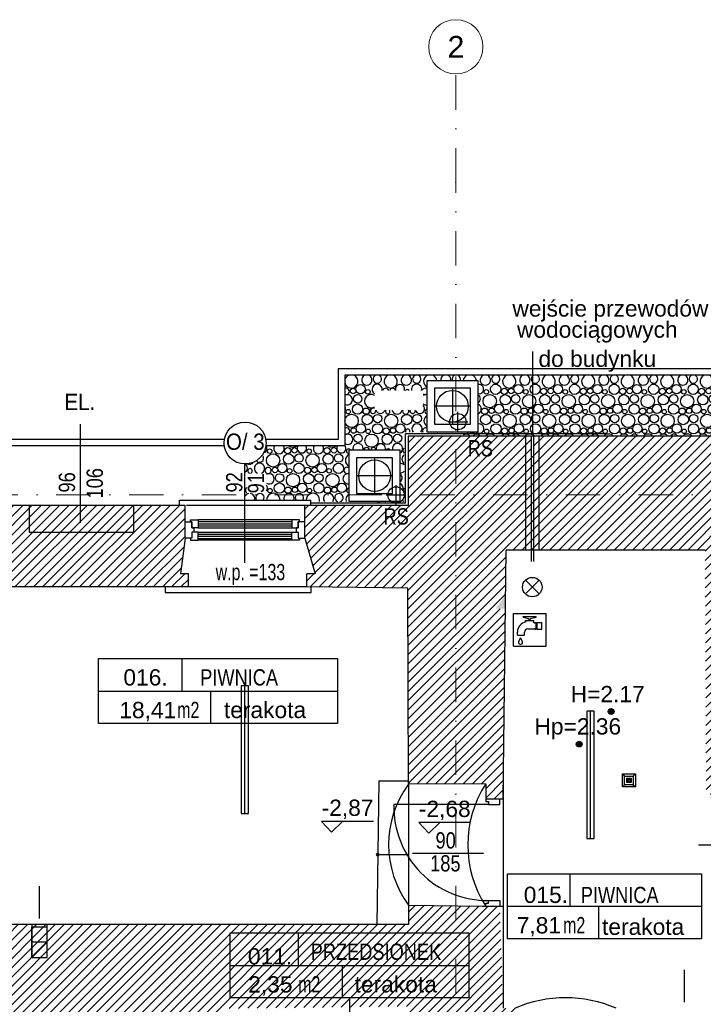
# Model space of a CAD drawing. Header units: millimetres. Extents: x 77315 to 1043159, y -108895 to -47794.
# Tile 5 of 87: x 83882 to 90176, y -98112 to -89042. Entities that reach past the tile are written whole.
import ezdxf

# ---------------------------------------------------------------- set-up
doc = ezdxf.new("R2010")
doc.units = ezdxf.units.MM
doc.header["$MEASUREMENT"] = 0
doc.linetypes.add('Dot & Dashed', pattern=[670.277762, 317.5, -176.388889, 0, -176.388874])
for name, color, linetype in [('A-DRZWI', 7, 'Continuous'), ('A-OKNA-OPIS', 7, 'Continuous'), ('A-OPISY-2', 7, 'Continuous'), ('A-OPISY-3', 7, 'Continuous'), ('A-WYSOKOSCI', 7, 'Continuous'), ('detalokna', 7, 'Continuous'), ('DRZWI', 7, 'Continuous'), ('HATCH', 7, 'Continuous'), ('Koty', 7, 'Continuous'), ('linia nadproza', 7, 'Continuous'), ('Nowe_A-OKNA-OPIS', 7, 'Continuous'), ('Nowe_A_okno', 7, 'Continuous'), ('Nowe_Interior - Lamp', 7, 'Continuous'), ('opaska', 7, 'Continuous'), ('opisy inne', 7, 'Continuous'), ('OSIE', 7, 'Continuous'), ('PARAPET', 7, 'Continuous'), ('podciagi', 7, 'Continuous'), ('RURY SPUSTOWE', 7, 'Continuous'), ('SCHODY', 7, 'Continuous'), ('Structural - Bearing', 7, 'Continuous'), ('Structural - Grid', 7, 'Continuous')]:
    doc.layers.add(name, color=color, linetype=linetype)
doc.styles.add('STYL_AUTOMATYCZNY_1', font='arial.ttf')
doc.styles.add('STYL_AUTOMATYCZNY_3', font='arial.ttf', dxfattribs={"width": 0.8})
doc.styles.add('STYL_AUTOMATYCZNY_4', font='arial.ttf', dxfattribs={"width": 0.7})
doc.styles.add('STYL_AUTOMATYCZNY_5', font='arial.ttf', dxfattribs={"width": 0.9})
pattern_1 = [(45, (0, 0), (-42.426407, 42.426407), [])]

# ---------------------------------------------------------------- blocks, each defined once
blk = doc.blocks.new('*X3')
at = {"layer": 'HATCH'}
for p, q in [((87642.3, -92843.8), (87643.1, -92841.8)), ((87664.5, -92841.8), (87665.3, -92843.8)), ((87701.1, -92843.8), (87701.9, -92841.8)), ((87724.6, -92841.8), (87725.6, -92843.2)), ((87725.6, -92843.2), (87727.5, -92843.8))]:
    blk.add_line(p, q, dxfattribs=at)
blk = doc.blocks.new('*X5')
at = {"layer": 'HATCH'}
for centre, radius in [((87019.5, -92444.8), 42.6), ((88264.1, -92446.9), 47.3), ((88474.3, -92444.8), 42.6), ((88627.8, -92446.9), 47.3), ((88838, -92444.8), 42.6), ((88991.5, -92446.9), 47.3), ((89201.7, -92444.8), 42.6), ((89355.2, -92446.9), 47.3), ((89565.4, -92444.8), 42.6), ((89718.9, -92446.9), 47.3), ((89929.1, -92444.8), 42.6), ((90082.6, -92446.9), 47.3), ((90292.8, -92444.8), 42.6), ((90446.3, -92446.9), 47.3), ((90656.5, -92444.8), 42.6), ((86952.1, -92462.5), 25.1), ((86994, -92534.6), 38.4), ((87086.8, -92470.2), 20.7), ((88209.2, -92555.8), 61.2), ((88178, -92470.2), 20.7), ((88352.8, -92543.4), 47.7), ((88343.1, -92466), 28.6), ((88406.9, -92462.5), 25.1), ((88448.8, -92534.6), 38.4), ((88572.9, -92555.8), 61.2), ((88541.7, -92470.2), 20.7), ((88716.5, -92543.4), 47.7), ((88706.8, -92466), 28.6), ((88770.6, -92462.5), 25.1), ((88812.5, -92534.6), 38.4), ((88936.6, -92555.8), 61.2), ((88905.4, -92470.2), 20.7), ((89080.2, -92543.4), 47.7), ((89070.5, -92466), 28.6), ((89134.3, -92462.5), 25.1), ((89176.2, -92534.6), 38.4), ((89300.3, -92555.8), 61.2), ((89269.1, -92470.2), 20.7), ((89443.9, -92543.4), 47.7), ((89434.2, -92466), 28.6), ((89498, -92462.5), 25.1), ((89539.9, -92534.6), 38.4), ((89664, -92555.8), 61.2), ((89632.8, -92470.2), 20.7), ((89807.6, -92543.4), 47.7), ((89797.9, -92466), 28.6), ((89861.7, -92462.5), 25.1), ((89903.6, -92534.6), 38.4), ((90027.7, -92555.8), 61.2), ((89996.5, -92470.2), 20.7), ((90171.3, -92543.4), 47.7), ((90161.6, -92466), 28.6), ((90225.5, -92462.5), 25.1), ((90267.3, -92534.6), 38.4), ((90391.4, -92555.8), 61.2), ((90360.2, -92470.2), 20.7), ((90535, -92543.4), 47.7), ((90525.3, -92466), 28.6), ((90589.2, -92462.5), 25.1), ((90631, -92534.6), 38.4), ((90723.9, -92470.2), 20.7), ((86992.9, -92628.9), 47.3), ((88294.3, -92626.8), 42.6), ((88447.8, -92628.9), 47.3), ((88658, -92626.8), 42.6), ((88811.5, -92628.9), 47.3), ((89021.7, -92626.8), 42.6), ((89175.2, -92628.9), 47.3), ((89385.4, -92626.8), 42.6), ((89538.9, -92628.9), 47.3), ((89749.1, -92626.8), 42.6), ((89902.6, -92628.9), 47.3), ((90112.8, -92626.8), 42.6), ((90266.3, -92628.9), 47.3), ((90476.5, -92626.8), 42.6), ((90630, -92628.9), 47.3), ((86938.1, -92737.8), 61.2), ((86906.8, -92652.2), 20.7), ((87081.6, -92725.4), 47.7), ((87072, -92648), 28.6), ((87177.7, -92716.6), 38.4), ((87301.8, -92737.8), 61.2), ((87445.3, -92725.4), 47.7), ((87541.4, -92716.6), 38.4), ((88172.8, -92725.4), 47.7), ((88163.1, -92648), 28.6), ((88226.9, -92644.5), 25.1), ((88268.8, -92716.6), 38.4), ((88392.9, -92737.8), 61.2), ((88361.7, -92652.2), 20.7), ((88536.5, -92725.4), 47.7), ((88526.8, -92648), 28.6), ((88590.6, -92644.5), 25.1), ((88632.5, -92716.6), 38.4), ((88756.6, -92737.8), 61.2), ((88725.4, -92652.2), 20.7), ((88900.2, -92725.4), 47.7), ((88890.5, -92648), 28.6), ((88954.3, -92644.5), 25.1), ((88996.2, -92716.6), 38.4), ((89120.3, -92737.8), 61.2), ((89089.1, -92652.2), 20.7), ((89263.9, -92725.4), 47.7), ((89254.2, -92648), 28.6), ((89318, -92644.5), 25.1), ((89359.9, -92716.6), 38.4), ((89484, -92737.8), 61.2), ((89452.8, -92652.2), 20.7), ((89627.6, -92725.4), 47.7), ((89617.9, -92648), 28.6), ((89681.7, -92644.5), 25.1), ((89723.6, -92716.6), 38.4), ((89847.7, -92737.8), 61.2), ((89816.5, -92652.2), 20.7), ((89991.3, -92725.4), 47.7), ((89981.6, -92648), 28.6), ((90045.5, -92644.5), 25.1), ((90087.3, -92716.6), 38.4), ((90211.4, -92737.8), 61.2), ((90180.2, -92652.2), 20.7), ((90355, -92725.4), 47.7), ((90345.3, -92648), 28.6), ((90409.2, -92644.5), 25.1), ((90451, -92716.6), 38.4), ((90575.1, -92737.8), 61.2), ((90543.9, -92652.2), 20.7), ((90718.7, -92725.4), 47.7), ((90709, -92648), 28.6), ((87023.2, -92808.8), 42.6), ((87176.6, -92810.9), 47.3), ((87386.9, -92808.8), 42.6), ((88267.8, -92810.9), 47.3), ((88478, -92808.8), 42.6), ((88631.5, -92810.9), 47.3), ((88841.7, -92808.8), 42.6), ((88995.2, -92810.9), 47.3), ((89205.4, -92808.8), 42.6), ((89358.9, -92810.9), 47.3), ((89569.1, -92808.8), 42.6), ((89722.6, -92810.9), 47.3), ((89932.8, -92808.8), 42.6), ((90086.3, -92810.9), 47.3), ((90296.5, -92808.8), 42.6), ((86955.8, -92826.5), 25.1), ((86997.7, -92898.6), 38.4), ((87121.8, -92919.8), 61.2), ((87090.5, -92834.2), 20.7), ((87265.3, -92907.4), 47.7), ((87255.7, -92830), 28.6), ((87319.5, -92826.5), 25.1), ((87361.4, -92898.6), 38.4), ((88181.7, -92834.2), 20.7), ((88346.8, -92830), 28.6), ((88410.6, -92826.5), 25.1), ((88545.4, -92834.2), 20.7), ((88710.5, -92830), 28.6), ((88774.3, -92826.5), 25.1), ((88909.1, -92834.2), 20.7), ((89074.2, -92830), 28.6), ((89138, -92826.5), 25.1), ((89272.8, -92834.2), 20.7), ((89437.9, -92830), 28.6), ((89501.7, -92826.5), 25.1), ((89636.5, -92834.2), 20.7), ((89801.6, -92830), 28.6), ((89865.5, -92826.5), 25.1), ((90000.2, -92834.2), 20.7), ((90165.3, -92830), 28.6), ((90229.2, -92826.5), 25.1), ((86214.4, -93101.8), 61.2), ((86183.1, -93016.2), 20.7), ((86357.9, -93089.4), 47.7), ((86348.3, -93012), 28.6), ((86412.1, -93008.5), 25.1), ((86454, -93080.6), 38.4), ((86578.1, -93101.8), 61.2), ((86546.8, -93016.2), 20.7), ((86721.6, -93089.4), 47.7), ((86712, -93012), 28.6), ((86775.8, -93008.5), 25.1), ((86817.7, -93080.6), 38.4), ((86299.5, -93172.7), 42.6), ((86452.9, -93174.9), 47.3), ((86663.2, -93172.7), 42.6), ((86816.6, -93174.9), 47.3), ((86232.1, -93190.5), 25.1), ((86274, -93262.5), 38.4), ((86398.1, -93283.8), 61.2), ((86366.8, -93198.2), 20.7), ((86541.6, -93271.4), 47.7), ((86532, -93194), 28.6), ((86595.8, -93190.5), 25.1), ((86637.7, -93262.5), 38.4), ((86761.8, -93283.8), 61.2), ((86730.5, -93198.2), 20.7), ((86272.9, -93356.9), 47.3), ((86483.2, -93354.7), 42.6), ((86636.6, -93356.9), 47.3), ((86846.9, -93354.7), 42.6), ((86186.8, -93380.2), 20.7), ((86352, -93376), 28.6), ((86415.8, -93372.5), 25.1), ((86550.5, -93380.2), 20.7), ((86715.7, -93376), 28.6), ((86779.5, -93372.5), 25.1)]:
    blk.add_circle(centre, radius, dxfattribs=at)
for centre, radius, start, end in [((86934.4, -92373.8), 61.2, 190.13416, 66.27972), ((86934.4, -92373.8), 61.2, 113.72028, 169.86584), ((87077.9, -92361.4), 47.7, 113.99283, 66.00717), ((87174, -92352.6), 38.4, 114.98604, 65.01396), ((87298.1, -92373.8), 61.2, 113.72028, 66.27972), ((87441.6, -92361.4), 47.7, 113.99283, 66.00717), ((87537.7, -92352.6), 38.4, 114.98604, 65.01396), ((87661.8, -92373.8), 61.2, 113.72028, 239.56812), ((87661.8, -92373.8), 61.2, 6.17761, 66.27972), ((87805.3, -92361.4), 47.7, 113.99283, 187.06829), ((87805.3, -92361.4), 47.7, 352.93171, 66.00717), ((87901.4, -92352.6), 38.4, 114.98604, 202.51717), ((87901.4, -92352.6), 38.4, 337.48283, 65.01396), ((88025.5, -92373.8), 61.2, 113.72028, 173.82239), ((88025.5, -92373.8), 61.2, 6.17761, 66.27972), ((88169, -92361.4), 47.7, 113.99283, 66.00717), ((88265.1, -92352.6), 38.4, 114.98604, 65.01396), ((88389.2, -92373.8), 61.2, 113.72028, 66.27972), ((88532.8, -92361.4), 47.7, 113.99283, 66.00717), ((88628.8, -92352.6), 38.4, 114.98604, 65.01396), ((88752.9, -92373.8), 61.2, 113.72028, 66.27972), ((88896.5, -92361.4), 47.7, 113.99283, 66.00717), ((88992.5, -92352.6), 38.4, 114.98604, 65.01396), ((89116.6, -92373.8), 61.2, 113.72028, 66.27972), ((89260.2, -92361.4), 47.7, 113.99283, 66.00717), ((89356.2, -92352.6), 38.4, 114.98604, 65.01396), ((89480.3, -92373.8), 61.2, 113.72028, 66.27972), ((89623.9, -92361.4), 47.7, 113.99283, 66.00717), ((89719.9, -92352.6), 38.4, 114.98604, 65.01396), ((89844, -92373.8), 61.2, 113.72028, 66.27972), ((89987.6, -92361.4), 47.7, 113.99283, 66.00717), ((90083.6, -92352.6), 38.4, 114.98604, 65.01396), ((90207.7, -92373.8), 61.2, 113.72028, 66.27972), ((90351.3, -92361.4), 47.7, 113.99283, 66.00717), ((90447.3, -92352.6), 38.4, 114.98604, 65.01396), ((90571.4, -92373.8), 61.2, 113.72028, 66.27972), ((90715, -92361.4), 47.7, 113.99283, 66.00717), ((90811, -92352.6), 38.4, 114.98604, 299.53573), ((87172.9, -92446.9), 47.3, 346.64665, 239.53879), ((87383.2, -92444.8), 42.6, 342.07807, 197.92193), ((87536.6, -92446.9), 47.3, 346.64665, 193.35335), ((88110.6, -92444.8), 42.6, 258.16833, 101.83167), ((90810, -92446.9), 47.3, 292.42908, 247.57092), ((86888.3, -92466), 28.6, 240.30952, 119.69048), ((86897.9, -92543.4), 47.7, 240.04223, 119.95777), ((87118.1, -92555.8), 61.2, 59.69442, 300.30558), ((87252, -92466), 28.6, 16.63009, 163.36991), ((87315.8, -92462.5), 25.1, 10.65456, 169.34544), ((87450.5, -92470.2), 20.7, 36.59804, 143.40196), ((87615.7, -92466), 28.6, 58.13503, 163.36991), ((87615.7, -92466), 28.6, 230.58947, 301.86497), ((87625.3, -92543.4), 47.7, 83.46418, 125.66137), ((88085.1, -92534.6), 38.4, 295.9427, 64.0573), ((90755.1, -92555.8), 61.2, 68.66403, 291.33597), ((90889, -92466), 28.6, 126.25721, 239.45858), ((90889, -92466), 28.6, 300.54142, 349.00431), ((90952.9, -92462.5), 25.1, 231.70427, 286.44632), ((90994.7, -92534.6), 38.4, 78.3625, 166.70569), ((86839.5, -92626.8), 42.6, 324.49377, 35.50623), ((87566.9, -92626.8), 42.6, 195.11801, 43.92161), ((87625.3, -92543.4), 47.7, 234.33863, 276.53582), ((88084.1, -92628.9), 47.3, 292.09972, 67.90028), ((90994.7, -92534.6), 38.4, 193.29431, 281.6375), ((90993.7, -92628.9), 47.3, 79.33393, 140.12755), ((87135.8, -92644.5), 25.1, 58.34473, 15.3373), ((87203.2, -92626.8), 42.6, 195.11801, 344.88199), ((87270.5, -92652.2), 20.7, 136.15235, 43.84765), ((87356.6, -92628.9), 47.3, 190.88046, 349.11954), ((87435.7, -92648), 28.6, 159.14419, 20.85581), ((87499.5, -92644.5), 25.1, 164.6627, 15.3373), ((87665.5, -92737.8), 61.2, 124.54706, 235.45294), ((87634.2, -92652.2), 20.7, 99.69347, 260.30653), ((90772.9, -92644.5), 25.1, 79.56439, 280.43561), ((90993.7, -92628.9), 47.3, 219.87245, 280.66607), ((90938.8, -92737.8), 61.2, 314.11261, 72.34609), ((87540.4, -92810.9), 47.3, 319.22197, 220.77803), ((88114.3, -92808.8), 42.6, 224.06304, 106.98789), ((90450, -92810.9), 47.3, 339.22047, 200.77953), ((90660.2, -92808.8), 42.6, 2.49227, 197.95945), ((90813.7, -92810.9), 47.3, 140.12755, 162.71809), ((90814.7, -92716.6), 38.4, 166.70569, 193.29431), ((90813.7, -92810.9), 47.3, 27.84471, 34.97637), ((90938.8, -92737.8), 61.2, 228.6725, 230.04669), ((91024, -92808.8), 42.6, 120.30975, 140.46662), ((86892, -92830), 28.6, 231.31753, 128.68247), ((86901.6, -92907.4), 47.7, 234.7546, 125.2454), ((87454.2, -92834.2), 20.7, 338.29856, 201.70144), ((87619.4, -92830), 28.6, 66.53244, 204.35791), ((87619.4, -92830), 28.6, 337.20274, 343.08754), ((87683.2, -92826.5), 25.1, 208.23637, 210.49114), ((87992.8, -92907.4), 47.7, 38.3084, 125.38958), ((87983.1, -92830), 28.6, 251.05905, 343.08754), ((88046.9, -92826.5), 25.1, 208.23637, 331.76363), ((88088.8, -92898.6), 38.4, 32.75905, 147.24095), ((88212.9, -92919.8), 61.2, 43.36347, 136.63653), ((88356.5, -92907.4), 47.7, 38.3084, 141.6916), ((88452.5, -92898.6), 38.4, 32.75905, 147.24095), ((88576.6, -92919.8), 61.2, 43.36347, 136.63653), ((88720.2, -92907.4), 47.7, 38.3084, 141.6916), ((88816.2, -92898.6), 38.4, 32.75905, 147.24095), ((88940.3, -92919.8), 61.2, 43.36347, 136.63653), ((89083.9, -92907.4), 47.7, 38.3084, 141.6916), ((89179.9, -92898.6), 38.4, 32.75905, 147.24095), ((89304, -92919.8), 61.2, 43.36347, 136.63653), ((89447.6, -92907.4), 47.7, 38.3084, 141.6916), ((89543.6, -92898.6), 38.4, 32.75905, 147.24095), ((89667.7, -92919.8), 61.2, 43.36347, 136.63653), ((89811.3, -92907.4), 47.7, 38.3084, 141.6916), ((89907.3, -92898.6), 38.4, 32.75905, 147.24095), ((90031.4, -92919.8), 61.2, 43.36347, 136.63653), ((90175, -92907.4), 47.7, 38.3084, 141.6916), ((90271, -92898.6), 38.4, 32.75905, 147.24095), ((90363.9, -92834.2), 20.7, 18.23374, 271.29284), ((90395.1, -92919.8), 61.2, 120.17135, 136.63653), ((90529, -92830), 28.6, 4.66302, 175.33698), ((90592.9, -92826.5), 25.1, 9.68071, 182.79316), ((86115.8, -92990.8), 42.6, 291.43213, 32.63816), ((86269.2, -92992.9), 47.3, 147.93267, 32.06733), ((86394.4, -92919.8), 61.2, 231.59665, 308.40335), ((86479.5, -92990.8), 42.6, 147.36184, 32.63816), ((86632.9, -92992.9), 47.3, 147.93267, 32.06733), ((86758.1, -92919.8), 61.2, 231.59665, 308.40335), ((86843.2, -92990.8), 42.6, 147.36184, 43.3712), ((86996.6, -92992.9), 47.3, 342.36909, 197.63091), ((87206.9, -92990.8), 42.6, 337.18909, 202.81091), ((87360.4, -92992.9), 47.3, 300.89614, 197.63091), ((86090.2, -93080.6), 38.4, 217.54111, 32.9716), ((86941.8, -93101.8), 61.2, 117.45146, 242.54854), ((86910.5, -93016.2), 20.7, 25.57042, 278.3774), ((87075.7, -93012), 28.6, 9.62288, 170.37712), ((87139.5, -93008.5), 25.1, 2.81856, 177.18144), ((87274.2, -93016.2), 20.7, 25.57042, 154.42958), ((87449, -93089.4), 47.7, 125.59231, 234.40769), ((87439.4, -93012), 28.6, 129.28939, 230.71061), ((85935.8, -93172.7), 42.6, 298.45305, 61.54695), ((85994.2, -93089.4), 47.7, 244.03936, 324.65671), ((86089.2, -93174.9), 47.3, 294.00909, 245.99091), ((87390.6, -93172.7), 42.6, 43.8308, 98.02233), ((86003.1, -93198.2), 20.7, 285.10005, 254.89995), ((86168.3, -93194), 28.6, 237.95073, 237.4872), ((86177.9, -93271.4), 47.7, 238.6318, 121.3682), ((86905.3, -93271.4), 47.7, 80.08263, 279.91737), ((86895.7, -93194), 28.6, 51.29008, 308.70992), ((87390.6, -93172.7), 42.6, 261.97767, 316.1692), ((87365.1, -93262.5), 38.4, 300.67139, 59.32861), ((86119.5, -93354.7), 42.6, 322.21478, 37.78522), ((87364.1, -93356.9), 47.3, 335.09031, 64.20751), ((85909.2, -93356.9), 47.3, 351.55791, 8.44209), ((85997.9, -93453.4), 47.7, 98.08264, 151.42782), ((85988.3, -93376), 28.6, 122.04927, 237.95073), ((85997.9, -93453.4), 47.7, 342.38259, 81.91736), ((86094, -93444.5), 38.4, 322.67368, 217.32632), ((86218.1, -93465.8), 61.2, 358.14526, 181.85474), ((86361.6, -93453.4), 47.7, 342.38259, 197.61741), ((86457.7, -93444.5), 38.4, 322.67368, 217.32632), ((86581.8, -93465.8), 61.2, 344.84684, 181.85474), ((86725.3, -93453.4), 47.7, 323.37756, 216.62244), ((86821.4, -93444.5), 38.4, 283.62026, 256.37974), ((86945.5, -93465.8), 61.2, 121.43738, 195.15316), ((86914.2, -93380.2), 20.7, 91.9269, 268.0731), ((87443.1, -93376), 28.6, 139.72293, 220.27707), ((86945.5, -93465.8), 61.2, 344.84684, 345.84908)]:
    blk.add_arc(centre, radius, start, end, dxfattribs=at)
blk = doc.blocks.new('*X6')
at = {"layer": 'HATCH'}
for p, q in [((87124.4, -93481.8), (87125, -93481.1)), ((87171.7, -93480.3), (87172, -93480.6)), ((87172, -93480.6), (87198.2, -93480.6)), ((87198.2, -93480.6), (87199, -93479.9)), ((87250.7, -93479.1), (87251.9, -93481.8))]:
    blk.add_line(p, q, dxfattribs=at)
blk = doc.blocks.new('*X7')
at = {"layer": 'HATCH'}
for p, q in [((87407.4, -93462.6), (87407.4, -93468.1)), ((87407.4, -93468.1), (87417.3, -93481.8))]:
    blk.add_line(p, q, dxfattribs=at)
blk = doc.blocks.new('*X8')
at = {"layer": 'HATCH'}
for p, q in [((87702.6, -92840.3), (87703.4, -92838.3)), ((87722.1, -92838.3), (87724.4, -92841.6)), ((87776.6, -92841.8), (87779.1, -92838.3)), ((87799, -92838.3), (87800.4, -92841.8)), ((87835.5, -92841.8), (87836.9, -92838.3))]:
    blk.add_line(p, q, dxfattribs=at)
blk = doc.blocks.new('*X9')
at = {"layer": 'HATCH'}
for p, q in [((87003.5, -93480.3), (87004.3, -93478.3)), ((87051.1, -93478.3), (87053.3, -93481.3)), ((87126, -93479.7), (87127, -93478.3))]:
    blk.add_line(p, q, dxfattribs=at)
blk = doc.blocks.new('*X10')
at = {"layer": 'HATCH'}
blk.add_line((87362.6, -93490.2), (87366.4, -93481.8), dxfattribs=at)

msp = doc.modelspace()

# ---------------------------------------------------------------- hatches: boundary and pattern name
at = {"layer": 'A-WYSOKOSCI'}
for points in [[(89353.9, -95415.1, 1), (89300.5, -95415.1, 1)], [(89060, -95714.9, 1), (89006.6, -95714.9, 1)]]:
    msp.add_hatch(color=256, dxfattribs=at).paths.add_polyline_path(points)
at = {"layer": 'HATCH'}
h = msp.add_hatch(dxfattribs=at)
h.set_pattern_fill('Common_Brick_0002', color=256, style=0, pattern_type=2)
h.set_pattern_definition(pattern_1)
h.paths.add_polyline_path([(87457.3, -93517.8), (86506, -93517.8), (86506, -93622.2), (86506, -93817.8), (86602, -94147.8), (86526.3, -94147.8), (86526.3, -94267.8), (87454.1, -94277.8), (87455, -94467.8), (87455.9, -94667.8), (87462.3, -96078.3), (88172.4, -96080.3), (88172.4, -96218.2), (88332.4, -96218.2), (88351.4, -94667.8), (88353.8, -94467.8), (88253.7, -94467.8), (88355.4, -94342.1), (88360.5, -93927.8), (90192.4, -93927.8), (90193.1, -94097.5), (90194.8, -94467.8), (90202.4, -96178.1), (90332.4, -96178.1), (90324.8, -94467.8), (90322.4, -93907.8), (90407.3, -93207.8), (90407.3, -93022.2), (90407.3, -92877.8), (88665.7, -92877.8), (88613.1, -92877.8), (88613.1, -93022.2), (88590.5, -93022.2), (88590.5, -92877.8), (88542.3, -92877.8), (87958, -92877.8), (87457.3, -92877.8)])
h = msp.add_hatch(dxfattribs=at)
h.set_pattern_fill('Common_Brick_0002', color=256, style=0, pattern_type=2)
h.set_pattern_definition(pattern_1)
h.paths.add_polyline_path([(83969.4, -93517.8), (83676, -93517.8), (83676, -93622.2), (83676, -93667.8), (83676, -93817.8), (83744, -94267.8), (85436, -94267.8), (85436, -94147.8), (85361.7, -94147.8), (85406, -93817.8), (85406, -93622.2), (85406, -93517.8), (84931.5, -93517.8), (84441.9, -93517.8)])
msp.add_hatch(color=256, dxfattribs=at).paths.add_polyline_path([(88355.4, -94342.1), (88264.7, -94467.8), (88353.8, -94467.8)])
h = msp.add_hatch(dxfattribs=at)
h.set_pattern_fill('Common_Brick_0002', color=256, style=0, pattern_type=2)
h.set_pattern_definition(pattern_1)
h.paths.add_polyline_path([(80206.7, -101287.8), (82317.3, -101287.8), (82317.3, -102137.8), (82734.7, -102137.9), (83067.7, -102085.5), (83067.7, -102058.3), (83067.7, -101303.1), (84554.4, -101302.8), (84547.7, -100943.1), (85547.7, -100943.1), (85547.7, -101303.1), (86317, -101302.8, 0.000082), (86317.7, -101303), (86327.3, -100636.4), (86327.3, -100533.1), (82257.3, -100533.1), (80967.3, -100533.1), (80967.3, -99531.1), (85307.3, -99531.1), (85307.3, -99671.1), (85757.3, -99671.1), (85757.1, -98975.4), (85497.3, -98975.4), (85497.3, -99095.4), (85437.3, -99095.4), (85437.3, -99215.4), (85247.3, -99215.4), (85247.3, -99406.1), (84077.3, -99419), (84077.3, -99259), (82357.3, -99266.1), (82357.3, -98196.1), (85407.3, -98196.1), (85408.8, -98267.6), (85757.1, -98266.4), (85757.3, -98151.2), (87457.3, -98131.1), (87457.3, -98756.1), (88297.3, -98756.1), (88297.3, -98658.1), (88407.4, -98658.1), (88442.4, -98148.1), (88332.4, -98148.1), (88302.4, -97208.1), (87462.3, -97197.8), (87462.3, -97377.8), (81532.9, -97377.8), (81532.9, -96587.8), (81182.9, -96537.7), (80732.9, -96537.8), (80732.9, -96574.1), (80732.9, -97397.8), (80206.7, -97397.8)])

# ---------------------------------------------------------------- linework, layer by layer
at = {"layer": 'A-DRZWI'}
for p, q in [((90132.8, -96644.3), (90681.2, -96644.3)), ((87498.1, -96721.1), (88153.2, -96721.1))]:
    msp.add_line(p, q, dxfattribs=at)
msp.add_lwpolyline([(88199.4, -96270.5), (87327.9, -96270.5, 0.427856), (88199.4, -97155.8)], format="xyb", dxfattribs=at)
at = {"layer": 'A-OKNA-OPIS'}
msp.add_line((84441.9, -93677.5), (84441.9, -92767.5), dxfattribs=at)
at = {"layer": 'A-OPISY-3'}
for p, q in [((85375.2, -94926.6), (85375.2, -95226.7)), ((84607.3, -95226.7), (86807.2, -95226.7)), ((85638.8, -95226.7), (85638.8, -95526.7)), ((88946.6, -96909.3), (88946.6, -97209.3)), ((88374.4, -97209.3), (90159.5, -97209.3)), ((89210.3, -97209.3), (89210.3, -97509.3)), ((86444.3, -97453.9), (86444.3, -97753.9)), ((85818.2, -97753.9), (88018.1, -97753.9)), ((86849.8, -97753.9), (86849.8, -98053.9)), ((86918.2, -98053.9), (86918.2, -98687.6))]:
    msp.add_line(p, q, dxfattribs=at)
for points in [[(84607.3, -95526.7), (84607.3, -94926.6), (86807.2, -94926.6), (86807.2, -95526.7)], [(88374.4, -97509.3), (88374.4, -96909.3), (90159.5, -96909.3), (90159.5, -97509.3)], [(85818.2, -98053.9), (85818.2, -97453.9), (88018.1, -97453.9), (88018.1, -98053.9)]]:
    msp.add_lwpolyline(points, close=True, dxfattribs=at)
at = {"layer": 'A-WYSOKOSCI'}
for centre in [(89327.2, -95415.1), (89033.3, -95714.9)]:
    msp.add_circle(centre, 26.7, dxfattribs=at)
at = {"layer": 'detalokna'}
for p, q in [((86506, -93517.8), (85416, -93517.8)), ((86526.3, -94267.8), (85255.4, -94267.8))]:
    msp.add_line(p, q, dxfattribs=at)
for points in [[(85353, -93517.8), (85353, -93467.8), (86559, -93467.8), (86559, -93517.8)], [(83969.4, -93517.8), (83969.4, -93761.8), (84931.5, -93761.8), (84931.5, -93517.8)], [(85222.6, -94267.8), (85222.6, -94317.8), (86565.4, -94317.8), (86565.4, -94267.8)]]:
    msp.add_lwpolyline(points, dxfattribs=at)
at = {"layer": 'DRZWI'}
for points in [[(88172.4, -96218.2), (88172.4, -96244.8), (88199.4, -96244.8), (88199.4, -96270.5), (88302.4, -96270.5), (88302.4, -96218.2)], [(88172.4, -97208.1), (88172.4, -97181.5), (88199.4, -97181.5), (88199.4, -97155.8), (88302.4, -97155.8), (88302.4, -97208.1)]]:
    msp.add_lwpolyline(points, dxfattribs=at)
at = {"layer": 'Koty'}
for points in [[(87139.1, -96426.9), (86661.8, -96426.9), (86753, -96526.4), (86855.1, -96426.9)], [(88033.9, -96437.2), (87556.6, -96437.2), (87647.8, -96536.7), (87749.9, -96437.2)]]:
    msp.add_lwpolyline(points, dxfattribs=at)
at = {"layer": 'linia nadproza'}
msp.add_line((88332.4, -96080.3), (88332.4, -97208.1), dxfattribs=at)
at = {"layer": 'Nowe_A-OKNA-OPIS'}
msp.add_line((85956, -94044.9), (85956, -93134.8), dxfattribs=at)
msp.add_circle((85957.1, -92941.8), 193, dxfattribs=at)
at = {"layer": 'Nowe_A_okno'}
for points in [[(85406, -93817.8), (85406, -93667.8), (85466, -93667.8), (85466, -93722.8), (85486, -93722.8), (85486, -93762.8), (85466, -93762.8), (85466, -93817.8)], [(85524.2, -93647.8), (85524.2, -93722.8), (85466, -93722.8), (85466, -93667.8), (85454.2, -93667.8), (85454.2, -93647.8)], [(86387.8, -93647.8), (86387.8, -93722.8), (86446, -93722.8), (86446, -93667.8), (86457.8, -93667.8), (86457.8, -93647.8)], [(86506, -93817.8), (86506, -93667.8), (86446, -93667.8), (86446, -93722.8), (86426, -93722.8), (86426, -93762.8), (86446, -93762.8), (86446, -93817.8)], [(85524.2, -93837.8), (85524.2, -93762.8), (85466, -93762.8), (85466, -93817.8), (85454.2, -93817.8), (85454.2, -93837.8)], [(86387.8, -93837.8), (86387.8, -93762.8), (86446, -93762.8), (86446, -93817.8), (86457.8, -93817.8), (86457.8, -93837.8)]]:
    msp.add_lwpolyline(points, close=True, dxfattribs=at)
for points in [[(86387.8, -93647.8), (85524.2, -93647.8)], [(85524.2, -93665.3), (86387.8, -93665.3)], [(85524.2, -93685.3), (86387.8, -93685.3)], [(85524.2, -93705.3), (86387.8, -93705.3)], [(85524.2, -93722.8), (86387.8, -93722.8)], [(85524.2, -93762.8), (86387.8, -93762.8)], [(85524.2, -93780.3), (86387.8, -93780.3)], [(85524.2, -93800.3), (86387.8, -93800.3)], [(85524.2, -93820.3), (86387.8, -93820.3)], [(86387.8, -93837.8), (85524.2, -93837.8)]]:
    msp.add_lwpolyline(points, dxfattribs=at)
at = {"layer": 'Nowe_Interior - Lamp'}
for points in [[(85920, -95179.2), (85920, -96353.2), (85989, -96353.2), (85989, -95179.2)], [(89102.3, -95410.8), (89102.3, -96584.8), (89171.3, -96584.8), (89171.3, -95410.8)], [(89431.3, -95990.3), (89551.3, -95990.3), (89551.3, -96110.3), (89431.3, -96110.3)], [(89451.3, -96010.3), (89531.3, -96010.3), (89531.3, -96090.3), (89451.3, -96090.3)], [(89471.3, -96030.3), (89511.3, -96030.3), (89511.3, -96070.3), (89471.3, -96070.3)], [(89476.3, -96035.3), (89506.3, -96035.3), (89506.3, -96065.3), (89476.3, -96065.3)]]:
    msp.add_lwpolyline(points, close=True, dxfattribs=at)
for points in [[(85954.5, -96353.2), (85954.5, -95179.2)], [(89136.8, -96584.8), (89136.8, -95410.8)], [(89431.3, -95990.3), (89451.3, -96010.3)], [(89531.3, -96010.3), (89551.3, -95990.3)], [(89431.3, -96110.3), (89451.3, -96090.3)], [(89531.3, -96090.3), (89551.3, -96110.3)]]:
    msp.add_lwpolyline(points, dxfattribs=at)
msp.add_circle((89491.3, -96050.3), 10, dxfattribs=at)
at = {"layer": 'opaska'}
for points in [[(90815.6, -92257.8), (86814.1, -92257.8), (86814.1, -92907.8), (86147, -92907.8)], [(90811.2, -92317.8), (86874.1, -92317.8), (86874.1, -92967.8), (86148.3, -92967.8)], [(85767.1, -92907.8), (83307.3, -92907.8)], [(85765.8, -92967.8), (83308.5, -92967.8)]]:
    msp.add_lwpolyline(points, dxfattribs=at)
for points in [[(88101.9, -92367.3), (87630.8, -92367.3), (87630.8, -92838.3), (88101.9, -92838.3)], [(88031.3, -92437.8), (87701.3, -92437.8), (87701.3, -92767.8), (88031.3, -92767.8)], [(87384.6, -93007.2), (86913.6, -93007.2), (86913.6, -93478.3), (87384.6, -93478.3)], [(87314.1, -93077.8), (86984.1, -93077.8), (86984.1, -93407.8), (87314.1, -93407.8)]]:
    msp.add_lwpolyline(points, close=True, dxfattribs=at)
for centre in [(87866.3, -92602.8), (87149.1, -93242.8)]:
    msp.add_circle(centre, 145.8, dxfattribs=at)
at = {"layer": 'opisy inne'}
for p, q in [((89277.3, -92855.6), (87435.1, -92855.6)), ((87435.1, -93495.6), (87435.1, -92855.6)), ((88542.3, -93927.8), (88542.3, -92877.8)), ((88665.7, -93927.8), (88665.7, -92877.8)), ((87435.1, -93495.6), (86559, -93495.6)), ((88537.9, -94332.2), (88664.8, -94205.4)), ((88537.9, -94205.4), (88664.8, -94332.2)), ((88429.6, -94812.3), (88429.6, -94512.3)), ((88429.6, -94512.3), (88729.6, -94512.3)), ((88729.6, -94812.3), (88729.6, -94512.3)), ((88517.6, -94538.8), (88635.8, -94538.8)), ((88517.6, -94546.1), (88517.6, -94538.8)), ((88517.6, -94546.1), (88567.6, -94559.5)), ((88538, -94585.1), (88538, -94576)), ((88538, -94576), (88615.3, -94576)), ((88538, -94585.1), (88538.3, -94585.1)), ((88567.6, -94564.2), (88567.6, -94559.5)), ((88567.6, -94564.2), (88572.1, -94564.2)), ((88572.1, -94573.3), (88572.1, -94564.2)), ((88572.1, -94573.3), (88581.2, -94573.3)), ((88581.2, -94573.3), (88581.2, -94564.2)), ((88581.2, -94564.2), (88585.8, -94564.2)), ((88585.8, -94559.5), (88635.8, -94546.1)), ((88585.8, -94564.2), (88585.8, -94559.5)), ((88615.1, -94585.1), (88615.3, -94585.1)), ((88615.3, -94585.1), (88615.3, -94576)), ((88618.6, -94598.8), (88622.1, -94598.8)), ((88626.7, -94594.3), (88635.8, -94594.3)), ((88635.8, -94546.1), (88635.8, -94538.8)), ((88635.8, -94657.8), (88635.8, -94594.3)), ((88638.5, -94598.8), (88644.9, -94598.8)), ((88638.5, -94653.2), (88638.5, -94598.8)), ((88644.9, -94653.2), (88644.9, -94598.8)), ((88647.6, -94594.3), (88688.5, -94594.3)), ((88647.6, -94657.8), (88647.6, -94594.3)), ((88688.5, -94657.8), (88688.5, -94594.3)), ((88464.5, -94711.6), (88464.5, -94682.8)), ((88529.8, -94711.6), (88529.8, -94683.2)), ((88559.8, -94653.2), (88622.1, -94653.2)), ((88626.7, -94657.8), (88635.8, -94657.8)), ((88638.5, -94653.2), (88644.9, -94653.2)), ((88647.6, -94657.8), (88688.5, -94657.8)), ((88464.5, -94711.6), (88529.8, -94711.6)), ((88477, -94771.3), (88494, -94735.7)), ((88511, -94771.3), (88494, -94735.7)), ((88429.6, -94812.3), (88729.6, -94812.3))]:
    msp.add_line(p, q, dxfattribs=at)
for points in [[(88603.5, -92098.2), (88603.5, -92657.6), (88603.5, -92855.6)], [(88590.5, -92877.8), (88590.5, -94034.1)], [(88613.1, -92877.8), (88613.1, -94034.1)]]:
    msp.add_lwpolyline(points, dxfattribs=at)
msp.add_circle((88601.4, -94268.8), 89.7, dxfattribs=at)
for centre, radius, start, end in [((88559.8, -94683.2), 95.3, 100.42683, 180), ((88538.3, -94589.5), 4.33, 359.99708, 89.99999), ((88615.1, -94589.5), 4.33, 90, 180), ((88576.7, -94626), 50, 32.94452, 47.01408), ((88622.1, -94594.3), 4.55, 270, 0), ((88559.8, -94683.2), 30, 90, 180), ((88622.1, -94657.8), 4.55, 0, 90), ((88494, -94778.3), 18.4, 151.21197, 28.78803)]:
    msp.add_arc(centre, radius, start, end, dxfattribs=at)
at = {"layer": 'OSIE'}
for p, q in [((87866.3, -92437.8), (87866.3, -92767.8)), ((88031.3, -92602.8), (87701.3, -92602.8)), ((87916.7, -92835.1), (87916.7, -92655.1)), ((87826.7, -92745.1), (88006.7, -92745.1)), ((87149.1, -93077.8), (87149.1, -93407.8)), ((87314.1, -93242.8), (86984.1, -93242.8)), ((87346.7, -93510.2), (87346.7, -93330.2)), ((87256.7, -93420.2), (87436.7, -93420.2))]:
    msp.add_line(p, q, dxfattribs=at)
at = {"layer": 'podciagi'}
for centre, radius, start, end in [((88215.9, -96641.1), 937, 143.54388, 216.45332), ((89053.7, -96644.2), 1046.3, 147.38833, 212.61167), ((88907.3, -99226), 1173.9, 66.66746, 113.33254)]:
    msp.add_arc(centre, radius, start, end, dxfattribs=at)
at = {"layer": 'RURY SPUSTOWE'}
for centre in [(87916.7, -92745.1), (87346.7, -93420.2)]:
    msp.add_circle(centre, 75, dxfattribs=at)
at = {"layer": 'SCHODY'}
for p, q in [((87189.8, -96053.8), (87169.8, -97377.8)), ((87189.8, -96053.8), (87462, -96054.1)), ((87462.3, -96078.3), (87462.3, -97197.8))]:
    msp.add_line(p, q, dxfattribs=at)
msp.add_lwpolyline([(87165.1, -96732.5, 1), (87190.6, -96732.5, 1)], format="xyb", close=True, dxfattribs=at)
msp.add_lwpolyline([(87177.9, -96731.6), (87282.4, -96731.6), (87462.3, -96731.6)], dxfattribs=at)
at = {"layer": 'Structural - Bearing'}
for p, q in [((87457.3, -92877.8), (87457.3, -93517.8)), ((90407.3, -92877.8), (87457.3, -92877.8)), ((85406, -93517.8), (83676, -93517.8)), ((85406, -93817.8), (85406, -93517.8)), ((87457.3, -93517.8), (86506, -93517.8)), ((86506, -93817.8), (86506, -93517.8)), ((85406, -93817.8), (85361.7, -94147.8)), ((86506, -93817.8), (86602, -94147.8)), ((88332.4, -96218.2), (88360.5, -93927.8)), ((90192.4, -93927.8), (88360.5, -93927.8)), ((85436, -94147.8), (85361.7, -94147.8)), ((85436, -94267.8), (85436, -94147.8)), ((86602, -94147.8), (86526.3, -94147.8)), ((86526.3, -94267.8), (86526.3, -94147.8)), ((85436, -94267.8), (83744, -94267.8)), ((87454.1, -94277.8), (86526.3, -94267.8)), ((87462.3, -96078.3), (87454.1, -94277.8)), ((87462.3, -96078.3), (88172.4, -96080.3)), ((88172.4, -96080.3), (88172.4, -96218.2)), ((88172.4, -96218.2), (88332.4, -96218.2)), ((88182.9, -96218.2), (88287.3, -96218.2)), ((87462.3, -97197.8), (87462.3, -97377.8)), ((87462.3, -97197.8), (88143.9, -97208.1)), ((88143.9, -97208.1), (88332.4, -97208.1)), ((88332.4, -97208.1), (88332.4, -98148.1)), ((87462.3, -97377.8), (81532.9, -97377.8)), ((83994, -97400.6), (83994, -97680.6)), ((83994, -97680.6), (83994, -97400.6)), ((84134, -97680.6), (84134, -97400.6)), ((84134, -97540.6), (83994, -97680.6)), ((84134, -97540.6), (83994, -97540.6)), ((83994, -97680.6), (84134, -97680.6))]:
    msp.add_line(p, q, dxfattribs=at)
for points in [[(84064, -97321.4), (84064, -97170.8), (84064, -97023)], [(90003.4, -98093.4), (90003.4, -97942.7), (90003.4, -97795)]]:
    msp.add_lwpolyline(points, dxfattribs=at)
msp.add_lwpolyline([(83994, -97377.8), (83994, -97397.8), (84134, -97397.8), (84134, -97377.8)], close=True, dxfattribs=at)
at = {"layer": 'Structural - Grid', "linetype": 'Dot & Dashed', "lineweight": 15}
for p, q in [((87897.3, -90541.9), (87897.3, -89541.9)), ((87897.3, -107395.1), (87897.3, -90541.9)), ((118724.5, -93420.2), (80780, -93420.2))]:
    msp.add_line(p, q, dxfattribs=at)
at = {"layer": 'Structural - Grid', "linetype": 'Continuous', "lineweight": 15}
msp.add_circle((87897.3, -89291.9), 250, dxfattribs=at)
at = {"layer": 'Structural - Grid', "linetype": 'Dot & Dashed', "lineweight": 15}
msp.add_point((87897.3, -90541.9), dxfattribs=at)
msp.add_point((87897.3, -90541.9), dxfattribs=at)

# ---------------------------------------------------------------- block references
at = {"layer": 'HATCH'}
for name in ['*X5', '*X3', '*X8', '*X9', '*X6', '*X10', '*X7']:
    msp.add_blockref(name, (0, 0), dxfattribs=at)

# ---------------------------------------------------------------- texts
at = {"layer": 'A-OKNA-OPIS', "insert": (84435.5, -92562.7), "char_height": 150, "attachment_point": 5, "style": 'STYL_AUTOMATYCZNY_5'}
msp.add_mtext('\\A1;{\\pqc;\\fArial|b0|i0|c238|p0;\\W0.900000;EL.}', dxfattribs=at)
at = {"layer": 'A-OKNA-OPIS', "char_height": 150, "attachment_point": 5, "rotation": 90, "style": 'STYL_AUTOMATYCZNY_3'}
for s, insert in [('\\A1;{\\pqc;\\fArial|b0|i0|c238|p0;\\W0.800000;96}', (84317.4, -93304)), ('\\A1;{\\pqc;\\fArial|b0|i0|c238|p0;\\W0.800000;106}', (84573.7, -93312.1))]:
    msp.add_mtext(s, dxfattribs=dict(at, insert=insert))
at = {"layer": 'A-OPISY-2', "char_height": 150}
for s, insert, attachment_point, style in [('\\A1;{\\pql;\\fArial|b0|i0|c238|p0;\\W1.000000;016.}', (84836.3, -95177.7), 7, 'STYL_AUTOMATYCZNY_1'), ('\\A1;{\\pql;\\fArial|b0|i0|c238|p0;\\W0.800000;PIWNICA}', (85543.6, -95177.7), 7, 'STYL_AUTOMATYCZNY_3'), ('\\A1;{\\pql;\\fArial|b0|i0|c238|p0;\\W0.700000;m2}', (85332.2, -95325.2), 1, 'STYL_AUTOMATYCZNY_4'), ('\\A1;{\\pql;\\fArial|b0|i0|c238|p0;\\W1.000000;terakota}', (85762, -95477.6), 7, 'STYL_AUTOMATYCZNY_1'), ('\\A1;{\\pql;\\fArial|b0|i0|c238|p0;\\W1.000000;18,41}', (84798.9, -95504.4), 7, 'STYL_AUTOMATYCZNY_1'), ('\\A1;{\\pql;\\fArial|b0|i0|c238|p0;\\W1.000000;015.}', (88522.8, -97180.8), 7, 'STYL_AUTOMATYCZNY_1'), ('\\A1;{\\pql;\\fArial|b0|i0|c238|p0;\\W0.800000;PIWNICA}', (89047.8, -97182.3), 7, 'STYL_AUTOMATYCZNY_3'), ('\\A1;{\\pql;\\fArial|b0|i0|c238|p0;\\W0.700000;m2}', (88885.1, -97307.9), 1, 'STYL_AUTOMATYCZNY_4'), ('\\A1;{\\pql;\\fArial|b0|i0|c238|p0;\\W1.000000;terakota}', (89243.6, -97474.7), 7, 'STYL_AUTOMATYCZNY_1'), ('\\A1;{\\pql;\\fArial|b0|i0|c238|p0;\\W1.000000;7,81}', (88457.8, -97487), 7, 'STYL_AUTOMATYCZNY_1'), ('\\A1;{\\pql;\\fArial|b0|i0|c238|p0;\\W1.000000;011.}', (85982.5, -97746.8), 7, 'STYL_AUTOMATYCZNY_1'), ('\\A1;{\\pql;\\fArial|b0|i0|c238|p0;\\W0.800000;PRZEDSIONEK}', (86560.9, -97705), 7, 'STYL_AUTOMATYCZNY_3'), ('\\A1;{\\pql;\\fArial|b0|i0|c238|p0;\\W0.700000;m2}', (86446, -97852.5), 1, 'STYL_AUTOMATYCZNY_4'), ('\\A1;{\\pql;\\fArial|b0|i0|c238|p0;\\W1.000000;terakota}', (86965.8, -98004.9), 7, 'STYL_AUTOMATYCZNY_1'), ('\\A1;{\\pql;\\fArial|b0|i0|c238|p0;\\W1.000000;2,35}', (85986.2, -98031.6), 7, 'STYL_AUTOMATYCZNY_1')]:
    msp.add_mtext(s, dxfattribs=dict(at, insert=insert, attachment_point=attachment_point, style=style))
at = {"layer": 'A-WYSOKOSCI', "char_height": 150, "attachment_point": 5, "style": 'STYL_AUTOMATYCZNY_1'}
for s, insert in [('\\A1;{\\pqc;\\fArial|b0|i0|c238|p0;\\W1.000000;H=2.17}', (89295.3, -95254.5)), ('\\A1;{\\pqc;\\fArial|b0|i0|c238|p0;\\W1.000000;Hp=2.36}', (89020.6, -95574.4))]:
    msp.add_mtext(s, dxfattribs=dict(at, insert=insert))
at = {"layer": 'Koty', "char_height": 150, "attachment_point": 7, "style": 'STYL_AUTOMATYCZNY_1'}
for s, insert in [('\\A1;{\\pql;\\fArial|b0|i0|c238|p0;\\W1.000000;-2,87}', (86661.8, -96404.4)), ('\\A1;{\\pql;\\fArial|b0|i0|c238|p0;\\W1.000000;-2,68}', (87556.6, -96414.7))]:
    msp.add_mtext(s, dxfattribs=dict(at, insert=insert))
at = {"layer": 'Nowe_A-OKNA-OPIS', "insert": (85959, -92930.3), "char_height": 150, "attachment_point": 5, "style": 'STYL_AUTOMATYCZNY_5'}
msp.add_mtext('\\A1;{\\pqc;\\fArial|b0|i0|c238|p0;\\W0.900000;O/ 3}', dxfattribs=at)
at = {"layer": 'Nowe_A-OKNA-OPIS', "char_height": 150, "attachment_point": 5, "rotation": 90, "style": 'STYL_AUTOMATYCZNY_3'}
for s, insert in [('\\A1;{\\pqc;\\fArial|b0|i0|c238|p0;\\W0.800000;92}', (85858.1, -93304)), ('\\A1;{\\pqc;\\fArial|b0|i0|c238|p0;\\W0.800000;91}', (86058.2, -93312.1))]:
    msp.add_mtext(s, dxfattribs=dict(at, insert=insert))
at = {"layer": 'opisy inne', "char_height": 150, "attachment_point": 5}
for s, insert, style in [('\\A1;{\\pqc;\\fArial|b0|i0|c238|p0;\\W1.000000;wejście przewodów}', (89320.8, -91724.9), 'STYL_AUTOMATYCZNY_1'), ('\\A1;{\\pqc;\\fArial|b0|i0|c238|p0;\\W0.800000;RS}', (88123.1, -92991.4), 'STYL_AUTOMATYCZNY_3'), ('\\A1;{\\pqc;\\fArial|b0|i0|c238|p0;\\W0.800000;RS}', (87347.6, -93618.5), 'STYL_AUTOMATYCZNY_3'), ('\\A1;{\\pqc;\\fArial|b0|i0|c238|p0;\\W0.800000;90}', (87803.8, -96603.4), 'STYL_AUTOMATYCZNY_3'), ('\\A1;{\\pqc;\\fArial|b0|i0|c238|p0;\\W0.800000;185}', (87801.1, -96814.5), 'STYL_AUTOMATYCZNY_3')]:
    msp.add_mtext(s, dxfattribs=dict(at, insert=insert, style=style))
at = {"layer": 'opisy inne', "insert": (89199.7, -92053.7), "char_height": 150, "attachment_point": 5, "line_spacing_factor": 1.075643, "style": 'STYL_AUTOMATYCZNY_1'}
msp.add_mtext('\\A1;{\\pqc;\\fArial|b0|i0|c238|p0;\\W1.000000;wodociągowych\\P\\pqc;\\fArial|b0|i0|c238|p0;\\W1.000000;do budynku}', dxfattribs=at)
at = {"layer": 'PARAPET', "insert": (86006.2, -94152.8), "char_height": 150, "attachment_point": 5, "style": 'STYL_AUTOMATYCZNY_4'}
msp.add_mtext('\\A1;{\\pqc;\\fArial|b0|i0|c238|p0;\\W0.700000;w.p. =133}', dxfattribs=at)
at = {"layer": 'Structural - Grid', "lineweight": 15, "insert": (87821, -89191.9), "char_height": 200, "attachment_point": 1, "style": 'STYL_AUTOMATYCZNY_1'}
msp.add_mtext('\\A1;{\\pql;\\pt0;\\fArial|b0|i0|c238|p0;\\W1.000000;2}', dxfattribs=at)

doc.saveas('drawing.dxf')
